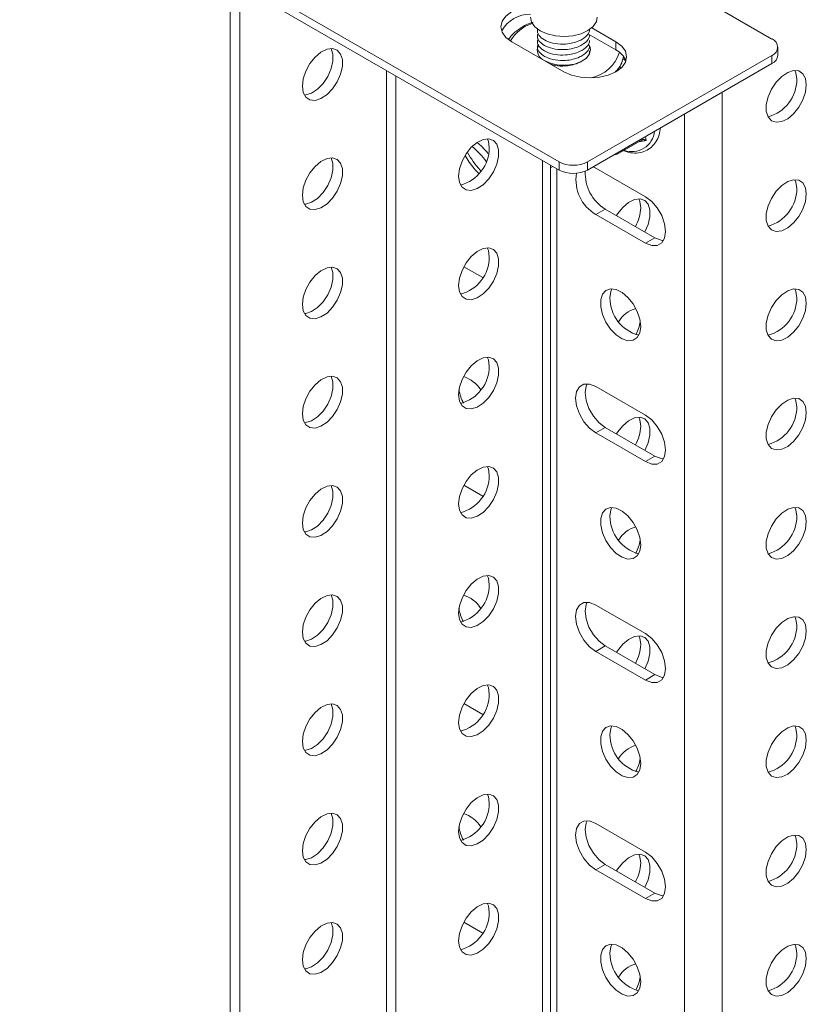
# Model space of a CAD drawing. Header units: millimetres. Extents: x 331 to 1422, y -285 to 997.
# Tile 4 of 11: x 611 to 729, y 66 to 213. Entities that reach past the tile are written whole.
import ezdxf

# ---------------------------------------------------------------- set-up
doc = ezdxf.new("R2010")
doc.units = ezdxf.units.MM

msp = doc.modelspace()

# ---------------------------------------------------------------- linework, layer by layer
at = {"color": 7, "linetype": 'Continuous', "lineweight": 15}
for p, q in [((611.16, 238.32), (691.77, 191.78)), ((611.16, 237.09), (691.77, 190.56)), ((723.59, 210.15), (697.48, 225.23)), ((642.63, 218.93), (642.63, -2.27)), ((644.04, 218.11), (644.04, -3.09)), ((700.26, 208.52), (696.08, 210.93)), ((700.26, 209.75), (696.65, 211.83)), ((684.7, 209.75), (692.48, 205.26)), ((700.26, 208.52), (700.26, 209.75)), ((696.02, 191.78), (723.59, 207.7)), ((723.59, 206.48), (723.59, 207.7)), ((724.47, 207.7), (724.47, 208.93)), ((696.02, 190.56), (723.59, 206.48)), ((665.96, 205.46), (665.96, -15.74)), ((667.38, 204.64), (667.38, -16.56)), ((704.19, 195.07), (700.47, 192.92)), ((700.47, 192.92), (699.87, 192.78)), ((700.47, 192.92), (700.4, 193.09)), ((691.77, 190.56), (691.77, 191.78)), ((696.02, 191.78), (696.02, 190.56)), ((690.47, -103.6), (690.47, 191.31)), ((690.47, 190.9), (690.83, 191.1)), ((696.87, 191.05), (697.25, 190.86)), ((697.25, 190.86), (704.68, 186.57)), ((697.25, 183.92), (698.67, 184.73)), ((706.09, 180.45), (698.67, 184.73)), ((704.68, 179.63), (697.25, 183.92)), ((704.68, 179.63), (706.09, 180.45)), ((680.37, 174.48), (677.54, 176.11)), ((697.25, 158.2), (704.68, 153.91)), ((697.25, 151.25), (698.67, 152.07)), ((706.09, 147.79), (698.67, 152.07)), ((704.68, 146.97), (697.25, 151.25)), ((704.68, 146.97), (706.09, 147.79)), ((680.37, 141.82), (677.54, 143.45)), ((697.25, 125.53), (704.68, 121.25)), ((697.25, 118.59), (698.67, 119.41)), ((706.09, 115.12), (698.67, 119.41)), ((704.68, 114.31), (697.25, 118.59)), ((704.68, 114.31), (706.09, 115.12)), ((680.37, 109.15), (677.54, 110.79)), ((697.25, 92.87), (704.68, 88.59)), ((697.25, 85.93), (698.67, 86.75)), ((704.68, 81.65), (697.25, 85.93)), ((706.09, 82.46), (698.67, 86.75)), ((704.68, 81.65), (706.09, 82.46)), ((680.37, 76.49), (677.54, 78.13))]:
    msp.add_line(p, q, dxfattribs=at)
at = {"color": 8, "linetype": 'Continuous', "lineweight": 15}
for p, q in [((701.79, 206.83), (701.29, 207.25)), ((700.82, 206.09), (700.97, 205.88)), ((716.17, 202.19), (716.17, -89.73)), ((710.51, 198.93), (710.51, -89.73)), ((704.19, 195.07), (704.18, 195.27)), ((704.71, 195.58), (704.79, 194.97)), ((689.3, 191.99), (689.3, -105.24)), ((691.42, 190.76), (691.42, -56.86))]:
    msp.add_line(p, q, dxfattribs=at)
at = {"color": 7, "linetype": 'Continuous', "lineweight": 15, "flags": 128}
for points in [[(687.48, 215.1), (687.17, 215.06), (685.84, 214.74), (684.7, 214.24), (683.83, 213.58), (683.28, 212.81), (683.09, 211.99), (683.28, 211.17), (683.83, 210.4), (684.7, 209.75)], [(697.48, 213.42), (697.35, 212.75), (696.87, 212.04), (696.09, 211.42), (695.06, 210.95), (693.84, 210.64), (692.53, 210.53), (691.22, 210.63), (690, 210.91), (688.94, 211.38), (688.14, 211.99), (687.64, 212.69), (687.48, 213.42)], [(688.48, 208.5), (688.62, 209.1), (688.69, 209.23)], [(696.29, 209.22), (696.48, 208.61), (696.34, 207.92), (695.87, 207.29), (695.09, 206.77), (694.08, 206.4), (692.93, 206.23), (691.74, 206.25), (690.61, 206.48), (689.68, 206.87)], [(692.48, 205.26), (693.62, 204.75), (694.95, 204.43), (696.37, 204.33), (697.79, 204.43), (699.12, 204.75), (700.26, 205.26), (701.13, 205.91), (701.68, 206.68), (701.87, 207.5), (701.68, 208.32), (701.13, 209.09), (700.26, 209.75)], [(696.19, 209.36), (696.41, 208.93), (696.48, 208.5)], [(653.41, 203.11), (653.55, 204.21), (653.93, 205.36), (654.54, 206.47), (655.32, 207.44), (656.19, 208.17), (657.09, 208.61), (657.92, 208.72), (658.62, 208.48), (659.13, 207.91), (659.39, 207.08), (659.39, 206.04), (659.13, 204.9), (658.62, 203.75), (657.92, 202.7), (657.09, 201.85), (656.19, 201.25), (655.32, 200.98), (654.54, 201.05), (653.93, 201.45), (653.55, 202.16), (653.41, 203.11)], [(657.71, 208.72), (657.98, 207.89), (657.98, 206.86), (657.71, 205.72), (657.21, 204.57), (656.51, 203.52), (655.67, 202.66), (654.78, 202.07), (653.91, 201.8), (653.71, 201.78)], [(728.72, 203.31), (728.59, 204.26), (728.2, 204.96), (727.59, 205.37), (726.81, 205.44), (725.94, 205.16), (725.05, 204.57), (724.21, 203.71), (723.51, 202.66), (723.01, 201.52), (722.74, 200.38), (722.74, 199.34), (723.01, 198.51), (723.51, 197.94), (724.21, 197.7), (725.05, 197.81), (725.94, 198.24), (726.81, 198.98), (727.59, 199.94), (728.2, 201.05), (728.59, 202.21), (728.72, 203.31)], [(727.31, 204.13), (727.17, 205.07), (727.01, 205.45)], [(676.75, 189.64), (676.88, 190.74), (677.27, 191.89), (677.88, 193), (678.65, 193.97), (679.53, 194.7), (680.42, 195.14), (681.25, 195.24), (681.96, 195), (682.46, 194.44), (682.72, 193.6), (682.72, 192.57), (682.46, 191.43), (681.96, 190.28), (681.25, 189.23), (680.42, 188.37), (679.53, 187.78), (678.65, 187.51), (677.88, 187.58), (677.27, 187.98), (676.88, 188.69), (676.75, 189.64)], [(681.34, 193.92), (681.21, 194.87), (681.05, 195.25)], [(653.41, 186.78), (653.55, 187.88), (653.93, 189.03), (654.54, 190.14), (655.32, 191.11), (656.19, 191.84), (657.09, 192.28), (657.92, 192.38), (658.62, 192.14), (659.13, 191.58), (659.39, 190.74), (659.39, 189.71), (659.13, 188.57), (658.62, 187.42), (657.92, 186.37), (657.09, 185.51), (656.19, 184.92), (655.32, 184.65), (654.54, 184.72), (653.93, 185.12), (653.55, 185.83), (653.41, 186.78)], [(657.71, 192.39), (657.98, 191.56), (657.98, 190.53), (657.71, 189.39), (657.21, 188.24), (656.51, 187.19), (655.67, 186.33), (654.78, 185.74), (653.91, 185.46), (653.71, 185.45)], [(728.72, 186.98), (728.59, 187.92), (728.2, 188.63), (727.59, 189.04), (726.81, 189.11), (725.94, 188.83), (725.05, 188.24), (724.21, 187.38), (723.51, 186.33), (723.01, 185.19), (722.74, 184.05), (722.74, 183.01), (723.01, 182.18), (723.51, 181.61), (724.21, 181.37), (725.05, 181.47), (725.94, 181.91), (726.81, 182.65), (727.59, 183.61), (728.2, 184.72), (728.59, 185.88), (728.72, 186.98)], [(727.31, 187.8), (727.17, 188.74), (727.01, 189.12)], [(700.35, 183.76), (700.51, 184.02), (701.28, 184.98), (702.16, 185.71), (703.05, 186.15), (703.88, 186.26), (704.58, 186.02), (705.09, 185.45), (705.35, 184.62), (705.35, 183.58), (705.09, 182.44), (704.59, 181.31)], [(703.97, 184.93), (703.84, 185.88), (703.68, 186.26)], [(704.68, 186.57), (705.61, 185.87), (706.44, 184.89), (707.11, 183.74), (707.54, 182.52), (707.68, 181.37), (707.54, 180.38), (707.11, 179.66), (706.44, 179.27), (705.61, 179.26), (704.68, 179.63)], [(707.39, 180.04), (707.02, 180.08), (706.09, 180.45)], [(676.75, 173.31), (676.88, 174.41), (677.27, 175.56), (677.88, 176.67), (678.65, 177.64), (679.53, 178.37), (680.42, 178.81), (681.25, 178.91), (681.96, 178.67), (682.46, 178.11), (682.72, 177.27), (682.72, 176.24), (682.46, 175.1), (681.96, 173.95), (681.25, 172.9), (680.42, 172.04), (679.53, 171.45), (678.65, 171.18), (677.88, 171.25), (677.27, 171.65), (676.88, 172.36), (676.75, 173.31)], [(681.34, 177.59), (681.21, 178.54), (681.05, 178.92)], [(653.41, 170.45), (653.55, 171.55), (653.93, 172.7), (654.54, 173.81), (655.32, 174.78), (656.19, 175.51), (657.09, 175.95), (657.92, 176.05), (658.62, 175.81), (659.13, 175.25), (659.39, 174.41), (659.39, 173.38), (659.13, 172.24), (658.62, 171.09), (657.92, 170.04), (657.09, 169.18), (656.19, 168.59), (655.32, 168.32), (654.54, 168.39), (653.93, 168.79), (653.55, 169.5), (653.41, 170.45)], [(657.71, 176.06), (657.98, 175.23), (657.98, 174.2), (657.71, 173.06), (657.21, 171.91), (656.51, 170.86), (655.67, 170), (654.78, 169.41), (653.91, 169.13), (653.71, 169.12)], [(703.97, 167.18), (703.84, 166.23), (703.45, 165.52), (702.84, 165.12), (702.06, 165.05), (701.19, 165.32), (700.3, 165.92), (699.46, 166.78), (698.76, 167.82), (698.26, 168.97), (697.99, 170.11), (697.99, 171.15), (698.26, 171.98), (698.76, 172.55), (699.46, 172.79), (700.3, 172.68), (701.19, 172.24), (702.06, 171.51), (702.84, 170.54), (703.45, 169.43), (703.84, 168.28), (703.97, 167.18)], [(699.37, 171.46), (699.51, 172.41), (699.67, 172.79)], [(728.72, 170.65), (728.59, 171.59), (728.2, 172.3), (727.59, 172.71), (726.81, 172.78), (725.94, 172.5), (725.05, 171.91), (724.21, 171.05), (723.51, 170), (723.01, 168.86), (722.74, 167.71), (722.74, 166.68), (723.01, 165.84), (723.51, 165.28), (724.21, 165.04), (725.05, 165.14), (725.94, 165.58), (726.81, 166.32), (727.59, 167.28), (728.2, 168.39), (728.59, 169.55), (728.72, 170.65)], [(727.31, 171.46), (727.17, 172.41), (727.01, 172.79)], [(676.75, 156.98), (676.88, 158.08), (677.27, 159.23), (677.88, 160.34), (678.65, 161.31), (679.53, 162.04), (680.42, 162.48), (681.25, 162.58), (681.96, 162.34), (682.46, 161.78), (682.72, 160.94), (682.72, 159.91), (682.46, 158.77), (681.96, 157.62), (681.25, 156.57), (680.42, 155.71), (679.53, 155.12), (678.65, 154.85), (677.88, 154.92), (677.27, 155.32), (676.88, 156.03), (676.75, 156.98)], [(681.34, 161.26), (681.21, 162.21), (681.05, 162.59)], [(653.41, 154.12), (653.55, 155.22), (653.93, 156.37), (654.54, 157.48), (655.32, 158.45), (656.19, 159.18), (657.09, 159.62), (657.92, 159.72), (658.62, 159.48), (659.13, 158.92), (659.39, 158.08), (659.39, 157.05), (659.13, 155.91), (658.62, 154.76), (657.92, 153.71), (657.09, 152.85), (656.19, 152.26), (655.32, 151.99), (654.54, 152.06), (653.93, 152.46), (653.55, 153.17), (653.41, 154.12)], [(657.71, 159.73), (657.98, 158.9), (657.98, 157.87), (657.71, 156.72), (657.21, 155.58), (656.51, 154.53), (655.67, 153.67), (654.78, 153.08), (653.91, 152.8), (653.71, 152.79)], [(697.25, 151.25), (696.32, 151.96), (695.49, 152.94), (694.82, 154.09), (694.4, 155.3), (694.25, 156.46), (694.4, 157.45), (694.82, 158.17), (695.49, 158.55), (696.32, 158.56), (697.25, 158.2)], [(698.67, 152.07), (697.74, 152.78), (696.9, 153.75), (696.24, 154.91), (695.81, 156.12), (695.66, 157.28), (695.81, 158.26), (695.96, 158.6)], [(728.72, 154.32), (728.59, 155.26), (728.2, 155.97), (727.59, 156.38), (726.81, 156.45), (725.94, 156.17), (725.05, 155.58), (724.21, 154.72), (723.51, 153.67), (723.01, 152.52), (722.74, 151.38), (722.74, 150.35), (723.01, 149.51), (723.51, 148.95), (724.21, 148.71), (725.05, 148.81), (725.94, 149.25), (726.81, 149.99), (727.59, 150.95), (728.2, 152.06), (728.59, 153.22), (728.72, 154.32)], [(727.31, 155.13), (727.17, 156.08), (727.01, 156.46)], [(700.35, 151.1), (700.51, 151.35), (701.28, 152.32), (702.16, 153.05), (703.05, 153.49), (703.88, 153.59), (704.58, 153.35), (705.09, 152.79), (705.35, 151.95), (705.35, 150.92), (705.09, 149.78), (704.59, 148.65)], [(703.97, 152.27), (703.84, 153.22), (703.68, 153.6)], [(704.68, 153.91), (705.61, 153.2), (706.44, 152.23), (707.11, 151.08), (707.54, 149.86), (707.68, 148.7), (707.54, 147.72), (707.11, 147), (706.44, 146.61), (705.61, 146.6), (704.68, 146.97)], [(707.39, 147.38), (707.02, 147.42), (706.09, 147.79)], [(676.75, 140.64), (676.88, 141.74), (677.27, 142.9), (677.88, 144.01), (678.65, 144.98), (679.53, 145.71), (680.42, 146.15), (681.25, 146.25), (681.96, 146.01), (682.46, 145.45), (682.72, 144.61), (682.72, 143.58), (682.46, 142.44), (681.96, 141.29), (681.25, 140.24), (680.42, 139.38), (679.53, 138.79), (678.65, 138.52), (677.88, 138.58), (677.27, 138.99), (676.88, 139.7), (676.75, 140.64)], [(681.34, 144.93), (681.21, 145.88), (681.05, 146.26)], [(653.41, 137.78), (653.55, 138.88), (653.93, 140.04), (654.54, 141.15), (655.32, 142.12), (656.19, 142.85), (657.09, 143.29), (657.92, 143.39), (658.62, 143.15), (659.13, 142.59), (659.39, 141.75), (659.39, 140.72), (659.13, 139.58), (658.62, 138.43), (657.92, 137.38), (657.09, 136.52), (656.19, 135.93), (655.32, 135.66), (654.54, 135.72), (653.93, 136.13), (653.55, 136.84), (653.41, 137.78)], [(657.71, 143.4), (657.98, 142.57), (657.98, 141.53), (657.71, 140.39), (657.21, 139.25), (656.51, 138.2), (655.67, 137.34), (654.78, 136.75), (653.91, 136.47), (653.71, 136.46)], [(703.97, 134.52), (703.84, 133.57), (703.45, 132.86), (702.84, 132.46), (702.06, 132.39), (701.19, 132.66), (700.3, 133.25), (699.46, 134.11), (698.76, 135.16), (698.26, 136.31), (697.99, 137.45), (697.99, 138.48), (698.26, 139.32), (698.76, 139.88), (699.46, 140.12), (700.3, 140.02), (701.19, 139.58), (702.06, 138.85), (702.84, 137.88), (703.45, 136.77), (703.84, 135.62), (703.97, 134.52)], [(699.37, 138.8), (699.51, 139.75), (699.67, 140.13)], [(728.72, 137.99), (728.59, 138.93), (728.2, 139.64), (727.59, 140.05), (726.81, 140.12), (725.94, 139.84), (725.05, 139.25), (724.21, 138.39), (723.51, 137.34), (723.01, 136.19), (722.74, 135.05), (722.74, 134.02), (723.01, 133.18), (723.51, 132.62), (724.21, 132.38), (725.05, 132.48), (725.94, 132.92), (726.81, 133.65), (727.59, 134.62), (728.2, 135.73), (728.59, 136.89), (728.72, 137.99)], [(727.31, 138.8), (727.17, 139.75), (727.01, 140.13)], [(676.75, 124.31), (676.88, 125.41), (677.27, 126.57), (677.88, 127.68), (678.65, 128.65), (679.53, 129.38), (680.42, 129.82), (681.25, 129.92), (681.96, 129.68), (682.46, 129.12), (682.72, 128.28), (682.72, 127.25), (682.46, 126.11), (681.96, 124.96), (681.25, 123.91), (680.42, 123.05), (679.53, 122.46), (678.65, 122.18), (677.88, 122.25), (677.27, 122.66), (676.88, 123.37), (676.75, 124.31)], [(681.34, 128.6), (681.21, 129.55), (681.05, 129.93)], [(653.41, 121.45), (653.55, 122.55), (653.93, 123.71), (654.54, 124.82), (655.32, 125.79), (656.19, 126.52), (657.09, 126.96), (657.92, 127.06), (658.62, 126.82), (659.13, 126.26), (659.39, 125.42), (659.39, 124.39), (659.13, 123.25), (658.62, 122.1), (657.92, 121.05), (657.09, 120.19), (656.19, 119.6), (655.32, 119.32), (654.54, 119.39), (653.93, 119.8), (653.55, 120.51), (653.41, 121.45)], [(657.71, 127.07), (657.98, 126.24), (657.98, 125.2), (657.71, 124.06), (657.21, 122.92), (656.51, 121.87), (655.67, 121.01), (654.78, 120.41), (653.91, 120.14), (653.71, 120.13)], [(697.25, 118.59), (696.32, 119.3), (695.49, 120.28), (694.82, 121.43), (694.4, 122.64), (694.25, 123.8), (694.4, 124.79), (694.82, 125.51), (695.49, 125.89), (696.32, 125.9), (697.25, 125.53)], [(698.67, 119.41), (697.74, 120.12), (696.9, 121.09), (696.24, 122.24), (695.81, 123.46), (695.66, 124.61), (695.81, 125.6), (695.96, 125.94)], [(728.72, 121.66), (728.59, 122.6), (728.2, 123.31), (727.59, 123.72), (726.81, 123.78), (725.94, 123.51), (725.05, 122.92), (724.21, 122.06), (723.51, 121.01), (723.01, 119.86), (722.74, 118.72), (722.74, 117.69), (723.01, 116.85), (723.51, 116.29), (724.21, 116.05), (725.05, 116.15), (725.94, 116.59), (726.81, 117.32), (727.59, 118.29), (728.2, 119.4), (728.59, 120.56), (728.72, 121.66)], [(727.31, 122.47), (727.17, 123.42), (727.01, 123.8)], [(700.35, 118.44), (700.51, 118.69), (701.28, 119.66), (702.16, 120.39), (703.05, 120.83), (703.88, 120.93), (704.58, 120.69), (705.09, 120.13), (705.35, 119.29), (705.35, 118.26), (705.09, 117.12), (704.59, 115.99)], [(703.97, 119.61), (703.84, 120.56), (703.68, 120.94)], [(704.68, 121.25), (705.61, 120.54), (706.44, 119.57), (707.11, 118.41), (707.54, 117.2), (707.68, 116.04), (707.54, 115.06), (707.11, 114.33), (706.44, 113.95), (705.61, 113.94), (704.68, 114.31)], [(707.39, 114.71), (707.02, 114.76), (706.09, 115.12)], [(676.75, 107.98), (676.88, 109.08), (677.27, 110.24), (677.88, 111.35), (678.65, 112.31), (679.53, 113.05), (680.42, 113.49), (681.25, 113.59), (681.96, 113.35), (682.46, 112.79), (682.72, 111.95), (682.72, 110.92), (682.46, 109.78), (681.96, 108.63), (681.25, 107.58), (680.42, 106.72), (679.53, 106.13), (678.65, 105.85), (677.88, 105.92), (677.27, 106.33), (676.88, 107.04), (676.75, 107.98)], [(681.34, 112.27), (681.21, 113.22), (681.05, 113.6)], [(653.41, 105.12), (653.55, 106.22), (653.93, 107.38), (654.54, 108.49), (655.32, 109.45), (656.19, 110.19), (657.09, 110.63), (657.92, 110.73), (658.62, 110.49), (659.13, 109.93), (659.39, 109.09), (659.39, 108.06), (659.13, 106.92), (658.62, 105.77), (657.92, 104.72), (657.09, 103.86), (656.19, 103.27), (655.32, 102.99), (654.54, 103.06), (653.93, 103.47), (653.55, 104.18), (653.41, 105.12)], [(657.71, 110.74), (657.98, 109.91), (657.98, 108.87), (657.71, 107.73), (657.21, 106.59), (656.51, 105.54), (655.67, 104.68), (654.78, 104.08), (653.91, 103.81), (653.71, 103.8)], [(699.37, 106.14), (699.51, 107.09), (699.67, 107.47)], [(727.31, 106.14), (727.17, 107.09), (727.01, 107.47)], [(703.97, 101.85), (703.84, 100.91), (703.45, 100.2), (702.84, 99.79), (702.06, 99.73), (701.19, 100), (700.3, 100.59), (699.46, 101.45), (698.76, 102.5), (698.26, 103.65), (697.99, 104.79), (697.99, 105.82), (698.26, 106.66), (698.76, 107.22), (699.46, 107.46), (700.3, 107.36), (701.19, 106.92), (702.06, 106.19), (702.84, 105.22), (703.45, 104.11), (703.84, 102.95), (703.97, 101.85)], [(728.72, 105.32), (728.59, 106.27), (728.2, 106.98), (727.59, 107.38), (726.81, 107.45), (725.94, 107.18), (725.05, 106.59), (724.21, 105.73), (723.51, 104.68), (723.01, 103.53), (722.74, 102.39), (722.74, 101.36), (723.01, 100.52), (723.51, 99.96), (724.21, 99.72), (725.05, 99.82), (725.94, 100.26), (726.81, 100.99), (727.59, 101.96), (728.2, 103.07), (728.59, 104.22), (728.72, 105.32)], [(676.75, 91.65), (676.88, 92.75), (677.27, 93.91), (677.88, 95.02), (678.65, 95.98), (679.53, 96.72), (680.42, 97.16), (681.25, 97.26), (681.96, 97.02), (682.46, 96.46), (682.72, 95.62), (682.72, 94.59), (682.46, 93.44), (681.96, 92.3), (681.25, 91.25), (680.42, 90.39), (679.53, 89.8), (678.65, 89.52), (677.88, 89.59), (677.27, 90), (676.88, 90.71), (676.75, 91.65)], [(681.34, 95.94), (681.21, 96.88), (681.05, 97.27)], [(653.41, 88.79), (653.55, 89.89), (653.93, 91.05), (654.54, 92.16), (655.32, 93.12), (656.19, 93.86), (657.09, 94.3), (657.92, 94.4), (658.62, 94.16), (659.13, 93.6), (659.39, 92.76), (659.39, 91.73), (659.13, 90.58), (658.62, 89.44), (657.92, 88.39), (657.09, 87.53), (656.19, 86.94), (655.32, 86.66), (654.54, 86.73), (653.93, 87.14), (653.55, 87.85), (653.41, 88.79)], [(657.71, 94.41), (657.98, 93.58), (657.98, 92.54), (657.71, 91.4), (657.21, 90.25), (656.51, 89.21), (655.67, 88.35), (654.78, 87.75), (653.91, 87.48), (653.71, 87.46)], [(697.25, 85.93), (696.32, 86.64), (695.49, 87.61), (694.82, 88.77), (694.4, 89.98), (694.25, 91.14), (694.4, 92.12), (694.82, 92.85), (695.49, 93.23), (696.32, 93.24), (697.25, 92.87)], [(698.67, 86.75), (697.74, 87.45), (696.9, 88.43), (696.24, 89.58), (695.81, 90.8), (695.66, 91.95), (695.81, 92.94), (695.96, 93.28)], [(728.72, 88.99), (728.59, 89.94), (728.2, 90.65), (727.59, 91.05), (726.81, 91.12), (725.94, 90.85), (725.05, 90.26), (724.21, 89.4), (723.51, 88.35), (723.01, 87.2), (722.74, 86.06), (722.74, 85.03), (723.01, 84.19), (723.51, 83.63), (724.21, 83.39), (725.05, 83.49), (725.94, 83.93), (726.81, 84.66), (727.59, 85.63), (728.2, 86.74), (728.59, 87.89), (728.72, 88.99)], [(727.31, 89.81), (727.17, 90.76), (727.01, 91.14)], [(704.68, 88.59), (705.61, 87.88), (706.44, 86.9), (707.11, 85.75), (707.54, 84.54), (707.68, 83.38), (707.54, 82.39), (707.11, 81.67), (706.44, 81.29), (705.61, 81.28), (704.68, 81.65)], [(700.35, 85.78), (700.51, 86.03), (701.28, 87), (702.16, 87.73), (703.05, 88.17), (703.88, 88.27), (704.58, 88.03), (705.09, 87.47), (705.35, 86.63), (705.35, 85.6), (705.09, 84.46), (704.59, 83.33)], [(703.97, 86.95), (703.84, 87.9), (703.68, 88.28)], [(707.39, 82.05), (707.02, 82.1), (706.09, 82.46)], [(676.75, 75.32), (676.88, 76.42), (677.27, 77.58), (677.88, 78.69), (678.65, 79.65), (679.53, 80.39), (680.42, 80.83), (681.25, 80.93), (681.96, 80.69), (682.46, 80.13), (682.72, 79.29), (682.72, 78.25), (682.46, 77.11), (681.96, 75.97), (681.25, 74.92), (680.42, 74.06), (679.53, 73.47), (678.65, 73.19), (677.88, 73.26), (677.27, 73.67), (676.88, 74.38), (676.75, 75.32)], [(681.34, 79.61), (681.21, 80.55), (681.05, 80.94)], [(653.41, 72.46), (653.55, 73.56), (653.93, 74.72), (654.54, 75.83), (655.32, 76.79), (656.19, 77.53), (657.09, 77.97), (657.92, 78.07), (658.62, 77.83), (659.13, 77.27), (659.39, 76.43), (659.39, 75.39), (659.13, 74.25), (658.62, 73.11), (657.92, 72.06), (657.09, 71.2), (656.19, 70.61), (655.32, 70.33), (654.54, 70.4), (653.93, 70.81), (653.55, 71.52), (653.41, 72.46)], [(657.71, 78.08), (657.98, 77.25), (657.98, 76.21), (657.71, 75.07), (657.21, 73.92), (656.51, 72.87), (655.67, 72.02), (654.78, 71.42), (653.91, 71.15), (653.71, 71.13)], [(703.97, 69.19), (703.84, 68.25), (703.45, 67.54), (702.84, 67.13), (702.06, 67.06), (701.19, 67.34), (700.3, 67.93), (699.46, 68.79), (698.76, 69.84), (698.26, 70.99), (697.99, 72.13), (697.99, 73.16), (698.26, 74), (698.76, 74.56), (699.46, 74.8), (700.3, 74.7), (701.19, 74.26), (702.06, 73.52), (702.84, 72.56), (703.45, 71.45), (703.84, 70.29), (703.97, 69.19)], [(699.37, 73.48), (699.51, 74.43), (699.67, 74.81)], [(728.72, 72.66), (728.59, 73.61), (728.2, 74.32), (727.59, 74.72), (726.81, 74.79), (725.94, 74.52), (725.05, 73.93), (724.21, 73.07), (723.51, 72.02), (723.01, 70.87), (722.74, 69.73), (722.74, 68.7), (723.01, 67.86), (723.51, 67.3), (724.21, 67.06), (725.05, 67.16), (725.94, 67.6), (726.81, 68.33), (727.59, 69.3), (728.2, 70.41), (728.59, 71.56), (728.72, 72.66)], [(727.31, 73.48), (727.17, 74.43), (727.01, 74.81)]]:
    msp.add_lwpolyline(points, dxfattribs=at)
at = {"color": 7, "linetype": 'Continuous', "lineweight": 15}
for centre, radius, start, end in [((687.5, 208.91), 4.96, 90.2388, 150.2178), ((690.22, 208.5), 1.7, 153.4795, 249.5593), ((723.13, 208.93), 1.31, 290.7834, 69.2166), ((698.94, 205.79), 3.04, 21.2531, 64.1852), ((722.97, 207.85), 1.51, 294.3747, 354.3052), ((721.51, 204.11), 5.79, 284.9139, 0.1628), ((675.55, 193.91), 5.79, 284.9139, 0.1628), ((693.89, 195.88), 4.61, 242.6097, 297.3903), ((693.89, 194.65), 4.61, 242.6097, 297.3903), ((700.27, 189.07), 5.97, 170.3041, 239.6507), ((701.87, 190.03), 6.19, 176.6168, 238.8324), ((721.51, 187.78), 5.79, 284.9139, 0.1627), ((697.8, 185.16), 6.17, 330.5593, 357.8929), ((675.55, 177.58), 5.79, 284.9139, 0.1628), ((705.17, 171.45), 5.79, 179.8373, 255.086), ((721.51, 171.45), 5.79, 284.914, 0.1627), ((704.6, 165.41), 4.67, 107.0175, 147.9023), ((697.5, 168.97), 6.5, 331.9113, 350.4576), ((675.55, 161.25), 5.79, 284.9139, 0.1627), ((676.11, 155.21), 4.67, 32.0978, 72.9826), ((683.22, 158.77), 6.5, 189.5426, 208.0884), ((721.51, 155.12), 5.79, 284.9139, 0.1627), ((697.8, 152.5), 6.17, 330.5589, 357.8931), ((675.55, 144.91), 5.79, 284.914, 0.1627), ((705.17, 138.79), 5.79, 179.8372, 255.0861), ((721.51, 138.79), 5.79, 284.9139, 0.1627), ((704.6, 132.75), 4.67, 107.0176, 147.9024), ((697.5, 136.31), 6.5, 331.9111, 350.4577), ((675.55, 128.58), 5.79, 284.9139, 0.1627), ((676.11, 122.55), 4.67, 32.0978, 72.9826), ((683.21, 126.1), 6.5, 189.5425, 208.0887), ((721.51, 122.46), 5.79, 284.9139, 0.1627), ((697.8, 119.84), 6.17, 330.5593, 357.8929), ((675.55, 112.25), 5.79, 284.9139, 0.1628), ((705.17, 106.12), 5.79, 179.8372, 255.0861), ((721.51, 106.12), 5.79, 284.9139, 0.1627), ((704.6, 100.09), 4.67, 107.0172, 147.9025), ((697.5, 103.65), 6.5, 331.9118, 350.4571), ((675.55, 95.92), 5.79, 284.9139, 0.1628), ((676.11, 89.89), 4.67, 32.0976, 72.9824), ((683.21, 93.44), 6.5, 189.5425, 208.0887), ((721.51, 89.79), 5.79, 284.9139, 0.1628), ((697.8, 87.18), 6.17, 330.5593, 357.8929), ((675.55, 79.59), 5.79, 284.9139, 0.1628), ((705.17, 73.46), 5.79, 179.8372, 255.0861), ((721.51, 73.46), 5.79, 284.9139, 0.1627), ((704.6, 67.43), 4.67, 107.0176, 147.9024), ((697.5, 70.98), 6.5, 331.9111, 350.4577)]:
    msp.add_arc(centre, radius, start, end, dxfattribs=at)
at = {"color": 8, "linetype": 'Continuous', "lineweight": 15}
for centre, radius, start, end in [((689.78, 206.59), 6.23, 109.0021, 148.1384), ((695.41, 209.84), 5.63, 281.7704, 342.6856), ((702.64, 196.74), 3.43, 250.3325, 353.597), ((670.56, 184.33), 12.76, 35.9811, 49.9218)]:
    msp.add_arc(centre, radius, start, end, dxfattribs=at)
at = {"color": 7, "linetype": 'Continuous', "lineweight": 15}
for points, knots in [([(687.88, 212.66), (687.68, 212.59), (686.98, 212.37), (685.97, 211.8), (684.92, 211.03), (684.45, 210.41), (684.23, 210.13)], [0, 0, 0, 0, 0.122953, 0.425389, 0.729268, 1, 1, 1, 1]), ([(688.61, 211.68), (688.57, 211.56), (688.44, 211.17), (688.85, 210.49), (689.79, 209.82), (691.18, 209.41), (692.6, 209.35), (693.86, 209.54), (694.79, 209.86), (695.65, 210.36), (696.26, 210.94), (696.32, 211.42), (696.34, 211.59)], [0, 0, 0, 0, 0.0533887, 0.1792425, 0.3050963, 0.4309502, 0.5568041, 0.6474311, 0.7394825, 0.8093815, 0.9352354, 1, 1, 1, 1]), ([(688.64, 211), (688.58, 210.84), (688.43, 210.4), (688.85, 209.67), (689.8, 209), (691.18, 208.59), (692.6, 208.53), (693.86, 208.72), (694.79, 209.05), (695.65, 209.55), (696.26, 210.13), (696.32, 210.61), (696.34, 210.77)], [0, 0, 0, 0, 0.071931, 0.19532, 0.318708, 0.442097, 0.565486, 0.654337, 0.744586, 0.813115, 0.936504, 1, 1, 1, 1]), ([(688.64, 210.18), (688.58, 210.02), (688.43, 209.58), (688.85, 208.86), (689.8, 208.18), (691.18, 207.78), (692.6, 207.71), (693.86, 207.91), (694.79, 208.23), (695.65, 208.73), (696.26, 209.31), (696.32, 209.79), (696.34, 209.95)], [0, 0, 0, 0, 0.071931, 0.19532, 0.318708, 0.442097, 0.565486, 0.654337, 0.744586, 0.813115, 0.936504, 1, 1, 1, 1]), ([(688.64, 209.37), (688.58, 209.2), (688.43, 208.76), (688.85, 208.04), (689.8, 207.37), (691.18, 206.96), (692.6, 206.9), (693.86, 207.09), (694.79, 207.41), (695.65, 207.91), (696.26, 208.49), (696.32, 208.97), (696.34, 209.14)], [0, 0, 0, 0, 0.071931, 0.19532, 0.318708, 0.442097, 0.565486, 0.654337, 0.744586, 0.813115, 0.936504, 1, 1, 1, 1]), ([(690.47, 206.42), (690.71, 206.34), (691.38, 206.1), (692.61, 206.09), (693.85, 206.27), (694.79, 206.6), (695.65, 207.1), (696.26, 207.68), (696.32, 208.16), (696.34, 208.32)], [0, 0, 0, 0, 0.108979, 0.306042, 0.447946, 0.592081, 0.701529, 0.898591, 1, 1, 1, 1]), ([(700.14, 205.23), (700.27, 205.35), (700.72, 205.77), (701.17, 206.55), (701.31, 207.22), (701.38, 207.53)], [0, 0, 0, 0, 0.187563, 0.626437, 1, 1, 1, 1]), ([(701.39, 193.45), (701.75, 193.33), (702.52, 193.08), (703.64, 193.08), (704.71, 193.36), (705.6, 193.94), (706.28, 194.76), (706.76, 195.74), (706.89, 196.51), (706.95, 196.87)], [0, 0, 0, 0, 0.1350836, 0.2883843, 0.4378632, 0.582744, 0.7259087, 0.8705934, 1, 1, 1, 1]), ([(681.16, 193.04), (681.03, 193.19), (680.55, 193.76), (680, 194.32), (679.57, 194.63), (679.54, 194.66)], [0, 0, 0, 0, 0.254175, 0.946129, 1, 1, 1, 1]), ([(704.19, 195.07), (704.23, 195.08), (704.32, 195.12), (704.47, 195.11), (704.63, 195.07), (704.74, 195.01), (704.78, 194.97), (704.79, 194.97)], [0, 0, 0, 0, 0.23617, 0.471368, 0.732414, 0.993147, 1, 1, 1, 1])]:
    msp.add_open_spline(points, degree=3, knots=knots, dxfattribs=at)
at = {"color": 8, "linetype": 'Continuous', "lineweight": 15}
for points, knots in [([(704.79, 194.97), (704.55, 194.93), (704.19, 194.87), (703.88, 194.84), (703.78, 194.83)], [0, 0, 0, 0, 0.669516, 1, 1, 1, 1]), ([(678.07, 193.2), (678.64, 192.27), (679.24, 191.31), (680.06, 190.49), (680.09, 190.46)], [0, 0, 0, 0, 0.959412, 1, 1, 1, 1]), ([(679.8, 190.01), (679.55, 190.27), (678.73, 191.11), (678.14, 192.08), (677.73, 192.75)], [0, 0, 0, 0, 0.31059, 1, 1, 1, 1])]:
    msp.add_open_spline(points, degree=3, knots=knots, dxfattribs=at)

doc.saveas('drawing.dxf')
